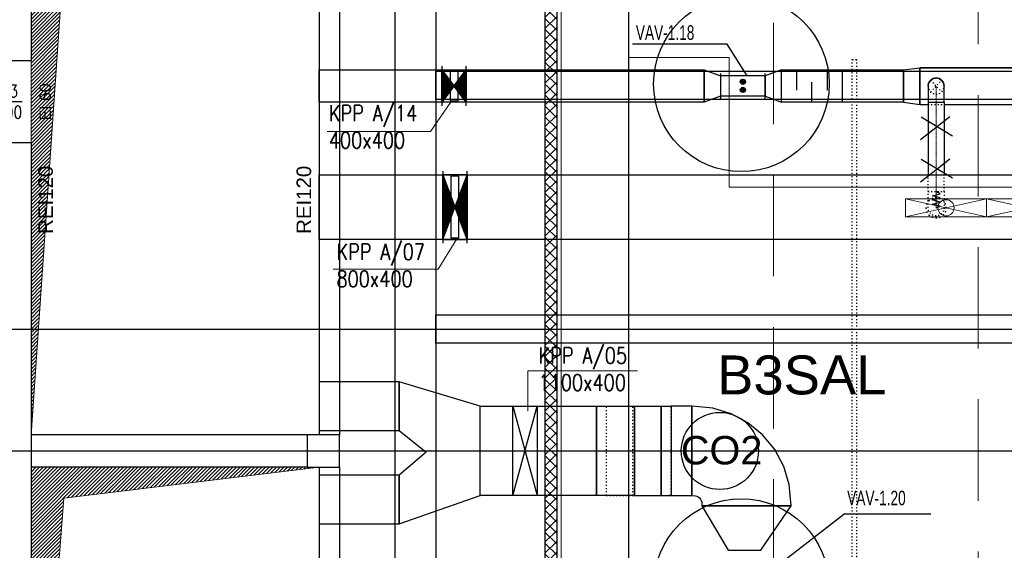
# Model space of a CAD drawing. Header units: centimetres. Extents: x -149939 to 48626, y -46000 to 152985.
# Tile 49 of 256: x -62880 to -50750, y 33775 to 40314. Entities that reach past the tile are written whole.
import ezdxf
from ezdxf.enums import TextEntityAlignment as Align

# ---------------------------------------------------------------- set-up
doc = ezdxf.new("R2010")
doc.units = ezdxf.units.CM
doc.header["$LTSCALE"] = 50
for name, pattern in [('Balustrady$0$DASHED', [0.75, 0.5, -0.25]), ('CADVENT_CENTERLINE', [9.9, 7.4, -1, 0.5, -1]), ('CADVENT_HIDDEN', [0.8, 0.25, -0.55]), ('Kondygnacja  -0_5$0$HIDDEN', [9.525, 6.35, -3.175]), ('Kondygnacja  -0_5$0$HIDDEN2', [4.7625, 3.175, -1.5875]), ('Osie rzutów$0$DASHDOT2', [12.7, 6.35, -3.175, 0, -3.175])]:
    doc.linetypes.add(name, pattern=pattern)
doc.layers.get('0').update_dxf_attribs({"color": 8})
for name, color, linetype in [('01-103-Went PP_poziom-0_5$0$L_Nawiew', 7, 'Continuous'), ('ARCH_WIDOK_KONSTRUKCJA', 8, 'Continuous'), ('bgde-nawiewDETAILS', 1, 'Continuous'), ('bgde-nawiewEXP', 7, 'Continuous'), ('bgde-nawiewHIDDEN', 250, 'Continuous'), ('bgde-wywiewEXP', 5, 'Continuous'), ('bgde-wywiewHIDDEN', 7, 'Continuous'), ('bgde_redukcja', 250, 'Continuous'), ('bgde_tlumik', 7, 'Continuous'), ('bgde_VAV', 7, 'Continuous'), ('IS_zmiany 2024', 1, 'Continuous'), ('Kondygnacja  -0_5$0$ARCH_GK', 8, 'Continuous'), ('Kondygnacja  -0_5$0$ARCH_INFO_ETYK_DRZWI', 8, 'Continuous'), ('Kondygnacja  -0_5$0$ARCH_INFO_ODPORNOŚĆ OGNIOWA', 8, 'Continuous'), ('Kondygnacja  -0_5$0$ARCH_KONSTR_POWYŻEJ RZUTU', 8, 'Kondygnacja  -0_5$0$HIDDEN'), ('Kondygnacja  -0_5$0$ARCH_KONSTR_POWYŻEJ RZUTU_IST', 8, 'Kondygnacja  -0_5$0$HIDDEN2'), ('Kondygnacja  -0_5$0$ARCH_MUROWANE_IST', 8, 'Continuous'), ('Kondygnacja  -0_5$0$ARCH_WIDOK_IST', 8, 'Continuous'), ('Kondygnacja  -0_5$0$ARCH_ŻELBET_IST', 8, 'Continuous'), ('Osie rzutów$0$ARCH_INFO_OSIE_IST', 8, 'Osie rzutów$0$DASHDOT2'), ('Osie rzutów$0$ARCH_INFO_OSIE_OPISY_IST', 8, 'Continuous')]:
    doc.layers.add(name, color=color, linetype=linetype)
for name, color, linetype, lineweight in [('bgde-nawiewCEN', 7, 'Continuous', 13), ('bgde_klapy opis', 250, 'Continuous', 20), ('bgde_klapy p.poż.', 240, 'Continuous', 30), ('bgde_nawiewnik', 11, 'Continuous', 5), ('Kondygnacja  -0_5$0$ARCH_WIDOK', 8, 'Continuous', 13), ('RFCU', 6, 'Continuous', 30)]:
    doc.layers.add(name, color=color, linetype=linetype, lineweight=lineweight)
doc.styles.add('Arial', font='ARIAL.TTF')
doc.styles.add('Kondygnacja  -0_5$0$Arial', font='ARIAL.TTF')
doc.styles.add('Kondygnacja  -0_5$0$Romans', font='Romans.shx', dxfattribs={"width": 0.7})
doc.styles.add('st rom', font='Romans.shx', dxfattribs={"width": 0.8})

# ---------------------------------------------------------------- blocks, each defined once
blk = doc.blocks.new('Osie rzutów')
at = {"layer": 'Osie rzutów$0$ARCH_INFO_OSIE_IST', "ltscale": 10}
for p, q in [((6200, 12510), (6200, 4800)), ((6200, 12510), (6200, 4571.18)), ((6260, 12510), (6260, 4623.26)), ((6860, 12510), (6860, 4623.26)), ((4436.24, 8000), (15156.54, 8000))]:
    blk.add_line(p, q, dxfattribs=at)
blk = doc.blocks.new('Kondygnacja  -0_5$0$T-drzwi_lewe-200')
at = {"layer": 'Kondygnacja  -0_5$0$ARCH_INFO_ETYK_DRZWI'}
blk.add_line((0, 0), (-60, 0), dxfattribs=at)
blk.add_lwpolyline([(-77.5, 17.5), (-143.7, 17.5, 1), (-143.7, -17.5), (-77.5, -17.5, 1)], format="xyb", close=True, dxfattribs=at)
at = {"layer": 'Kondygnacja  -0_5$0$ARCH_INFO_ETYK_DRZWI', "color": 1, "style": 'Kondygnacja  -0_5$0$Arial'}
blk.add_attdef('ADS_DRZWI:ODPORNOŚĆ_OGNIOWA', text='', height=20, rotation=90, dxfattribs=at).set_placement((56.4, 0.1), align=Align.BOTTOM_CENTER)
at = {"layer": 'Kondygnacja  -0_5$0$ARCH_INFO_ETYK_DRZWI', "style": 'Kondygnacja  -0_5$0$Romans', "width": 0.8}
for tag, p in [('ADS_DRZWI:SZEROKOŚĆ', (-23, 7.9)), ('ADS_DRZWI:WYSOKOŚĆ', (-23, -29))]:
    blk.add_attdef(tag, text='', height=22, dxfattribs=at).set_placement(p, align=Align.CENTER)
at = {"layer": 'Kondygnacja  -0_5$0$ARCH_INFO_ETYK_DRZWI', "style": 'Kondygnacja  -0_5$0$Arial'}
blk.add_attdef('ADS_DRZWI:SYMBOL', text='', height=20, dxfattribs=at).set_placement((-110.6, 0), align=Align.MIDDLE)
blk = doc.blocks.new('Kondygnacja  -0_5$0$konstrukcja istniejąca -0.5')
at = {"layer": 'Kondygnacja  -0_5$0$ARCH_KONSTR_POWYŻEJ RZUTU_IST', "ltscale": 10}
blk.add_line((6288.5, 4975), (6288.5, 12225), dxfattribs=at)
for points in [[(6338.5, 8575), (6338.5, 7425)], [(7382, 8132.9), (6338.5, 8132.9), (6338.5, 8167.9), (7382, 8167.9)]]:
    blk.add_lwpolyline(points, dxfattribs=at)
at = {"layer": 'Kondygnacja  -0_5$0$ARCH_KONSTR_POWYŻEJ RZUTU_IST', "ltscale": 10, "elevation": 0}
blk.add_lwpolyline([(7382, 8432.9), (6338.5, 8432.9), (6338.5, 8467.9), (7382, 8467.9)], dxfattribs=at)
blk = doc.blocks.new('06')
at = {"layer": 'bgde_VAV', "color": 3, "linetype": 'Continuous', "lineweight": -2}
for p, q in [((-54870, 68405), (-54870, 68375)), ((-54870, 68375), (-54870, 68125)), ((-54320, 68375), (-54320, 68405)), ((-54320, 68125), (-54320, 68375)), ((-54870, 68125), (-54870, 68095)), ((-54320, 68095), (-54320, 68125))]:
    blk.add_line(p, q, dxfattribs=at)
at = {"layer": 'bgde_VAV', "color": 3, "linetype": 'ByBlock', "lineweight": -2}
for p, q in [((-54320, 68375), (-54870, 68375)), ((-54320, 68125), (-54870, 68125))]:
    blk.add_line(p, q, dxfattribs=at)
at = {"layer": 'bgde_VAV', "color": 3, "linetype": 'Continuous', "lineweight": -3}
for p, q in [((-54595, 68303), (-54627, 68303)), ((-54595, 68303), (-54626, 68313)), ((-54595, 68303), (-54626, 68293)), ((-54595, 68303), (-54621, 68322)), ((-54595, 68303), (-54621, 68284)), ((-54595, 68303), (-54614, 68329)), ((-54595, 68303), (-54614, 68277)), ((-54595, 68303), (-54605, 68334)), ((-54595, 68303), (-54605, 68273)), ((-54595, 68303), (-54595, 68335)), ((-54595, 68303), (-54585, 68334)), ((-54595, 68303), (-54576, 68329)), ((-54595, 68303), (-54569, 68322)), ((-54595, 68303), (-54565, 68313)), ((-54595, 68303), (-54563, 68303)), ((-54595, 68303), (-54565, 68293)), ((-54595, 68303), (-54569, 68284)), ((-54595, 68303), (-54576, 68277)), ((-54595, 68303), (-54585, 68273)), ((-54595, 68303), (-54595, 68271)), ((-54595, 68203), (-54627, 68203)), ((-54595, 68203), (-54626, 68213)), ((-54595, 68203), (-54626, 68193)), ((-54595, 68203), (-54621, 68222)), ((-54595, 68203), (-54621, 68184)), ((-54595, 68203), (-54614, 68229)), ((-54595, 68203), (-54614, 68177)), ((-54595, 68203), (-54605, 68234)), ((-54595, 68203), (-54605, 68173)), ((-54595, 68203), (-54595, 68235)), ((-54595, 68203), (-54585, 68234)), ((-54595, 68203), (-54576, 68229)), ((-54595, 68203), (-54569, 68222)), ((-54595, 68203), (-54565, 68213)), ((-54595, 68203), (-54563, 68203)), ((-54595, 68203), (-54565, 68193)), ((-54595, 68203), (-54569, 68184)), ((-54595, 68203), (-54576, 68177)), ((-54595, 68203), (-54585, 68173)), ((-54595, 68203), (-54595, 68171))]:
    blk.add_line(p, q, dxfattribs=at)
for centre in [(-54595, 68303), (-54595, 68203)]:
    blk.add_ellipse(centre, major_axis=(32, 0), ratio=1, start_param=-1.570796, end_param=4.712389, dxfattribs=at)
blk = doc.blocks.new('*U498')
at = {"linetype": 'Continuous', "lineweight": -3}
for p, q in [((-150, 0, -400), (150, 0, 400)), ((150, 0, -400), (-150, 0, 400)), ((-142.875, 0, -381), (-142.875, 0, 381)), ((-127, 0, -338.667), (-127, 0, 338.667)), ((-111.125, 0, -296.333), (-111.125, 0, 296.333)), ((-95.25, 0, -254), (-95.25, 0, 254)), ((-79.375, 0, -211.667), (-79.375, 0, 211.667)), ((-63.5, 0, -169.333), (-63.5, 0, 169.333)), ((-50, 0, -380), (-50, 0, 380)), ((50, 0, -380), (-50, 0, -380)), ((-47.625, 0, -127), (-47.625, 0, 127)), ((-31.75, 0, -84.667), (-31.75, 0, 84.667)), ((-15.875, 0, -42.333), (-15.875, 0, 42.333)), ((15.875, 0, -42.333), (15.875, 0, 42.333)), ((31.75, 0, -84.667), (31.75, 0, 84.667)), ((47.625, 0, -127), (47.625, 0, 127)), ((50, 0, 380), (50, 0, -380)), ((63.5, 0, -169.333), (63.5, 0, 169.333)), ((79.375, 0, -211.667), (79.375, 0, 211.667)), ((95.25, 0, -254), (95.25, 0, 254)), ((111.125, 0, -296.333), (111.125, 0, 296.333)), ((127, 0, -338.667), (127, 0, 338.667)), ((142.875, 0, -381), (142.875, 0, 381)), ((-50, 0, 380), (50, 0, 380))]:
    blk.add_line(p, q, dxfattribs=at)
at = {"linetype": 'Continuous', "lineweight": -2}
for p, q in [((-150, 0, -400), (-150, 0, 400)), ((-150, 0, -445), (-150, 0, -400)), ((150, 0, 400), (150, 0, -400)), ((150, 0, -400), (150, 0, -445)), ((-150, 0, 400), (-150, 0, 445)), ((150, 0, 445), (150, 0, 400))]:
    blk.add_line(p, q, dxfattribs=at)
at = {"color": 0, "linetype": 'ByBlock', "lineweight": -2}
for p, q in [((150, 0, -400), (-150, 0, -400)), ((-150, 0, 400), (150, 0, 400))]:
    blk.add_line(p, q, dxfattribs=at)
blk = doc.blocks.new('*U500')
at = {"linetype": 'Continuous', "lineweight": -2}
for p, q in [((-150, 200), (-150, 245)), ((150, 245), (150, 200)), ((-150, -200), (-150, 200)), ((150, 200), (150, -200)), ((-150, -245), (-150, -200)), ((150, -200), (150, -245))]:
    blk.add_line(p, q, dxfattribs=at)
at = {"linetype": 'Continuous', "lineweight": -3}
for p, q in [((-150, -200), (150, 200)), ((150, -200), (-150, 200)), ((-143, -191), (-143, 190)), ((-127, -169), (-127, 169)), ((-111, -148), (-111, 148)), ((-95, -127), (-95, 127)), ((-50, 180), (50, 180)), ((-50, -180), (-50, 180)), ((50, 180), (50, -180)), ((95, -127), (95, 127)), ((111, -148), (111, 148)), ((127, -169), (127, 169)), ((143, -191), (143, 190)), ((-79, -106), (-79, 106)), ((-64, -85), (-64, 85)), ((-48, -64), (-48, 63)), ((-32, -42), (-32, 42)), ((-16, -21), (-16, 21)), ((16, -21), (16, 21)), ((32, -42), (32, 42)), ((48, -64), (48, 63)), ((63, -85), (63, 85)), ((79, -106), (79, 106)), ((50, -180), (-50, -180))]:
    blk.add_line(p, q, dxfattribs=at)
at = {"color": 0, "linetype": 'ByBlock', "lineweight": -2}
for p, q in [((150, 200), (-150, 200)), ((-150, -200), (150, -200))]:
    blk.add_line(p, q, dxfattribs=at)
blk = doc.blocks.new('A$C066D7839')
at = {"layer": 'bgde_nawiewnik', "color": 7}
for p, q in [((-50, -11.15), (-50, 11.15)), ((-50, 11.15), (50, 11.15)), ((-50, -11.15), (50, 11.15)), ((50, -11.15), (-50, 11.15)), ((50, 11.15), (50, -11.15)), ((50, -11.15), (-50, -11.15))]:
    blk.add_line(p, q, dxfattribs=at)
blk.add_circle((0, 0), 10, dxfattribs=at)
blk = doc.blocks.new('t18')
at = {"layer": 'bgde_tlumik'}
for p, q in [((-53308, 39696), (-53308, 39446)), ((-52933, 39696), (-52933, 39446)), ((-53121, 39296), (-53121, 39546))]:
    blk.add_line(p, q, dxfattribs=at)
blk.add_lwpolyline([(-53496, 39696), (-52746, 39696), (-52746, 39296), (-53496, 39296)], close=True, dxfattribs=at)

msp = doc.modelspace()

# ---------------------------------------------------------------- hatches: boundary and pattern name
at = {"layer": 'Kondygnacja  -0_5$0$ARCH_GK', "linetype": 'Continuous', "lineweight": -3}
h = msp.add_hatch(dxfattribs=at)
h.set_pattern_fill('ANSI37', color=256, scale=30, style=0)
h.set_pattern_definition([(45, (-121140, -45000), (-67.35192, 67.35192), []), (135, (-121140, -45000), (-67.35192, -67.35192), [])])
h.paths.add_polyline_path([(-56410, 4850), (-56260, 4850), (-56260, 53640), (-56376.667, 53640), (-56410, 53540)], flags=0)
h.paths.add_polyline_path([(-56410, 53740), (-56376.667, 53640), (-56260, 53640), (-56260, 56010), (-56410, 56160)], flags=0)
at = {"layer": 'Kondygnacja  -0_5$0$ARCH_WIDOK'}
h = msp.add_hatch(dxfattribs=at)
h.set_pattern_fill('ANSI31', color=256, scale=10, angle=-180, style=0)
h.set_pattern_definition([(225, (-121140, -26345), (22.45064, -22.45064), [])])
h.paths.add_polyline_path([(-62740, 35200), (-62740, 41455), (-59190, 41455), (-62335.997, 41070.735)])
h = msp.add_hatch(dxfattribs=at)
h.set_pattern_fill('ANSI31', color=256, scale=10, angle=-180, style=0)
h.set_pattern_definition([(225, (-121140, -33000), (22.45064, -22.45064), [])])
h.paths.add_polyline_path([(-62740, 29200), (-62740, 34800), (-59190, 34800), (-62335.997, 34415.735)])

# ---------------------------------------------------------------- linework, layer by layer
at = {"linetype": 'Balustrady$0$DASHED', "lineweight": 20, "ltscale": 50}
msp.add_lwpolyline([(-53592.361, 52511.025), (-51070.214, 52511.025), (-51070.214, 5276.785), (-53592.361, 5276.785)], close=True, dxfattribs=at)
at = {"layer": 'ARCH_WIDOK_KONSTRUKCJA', "linetype": 'CADVENT_HIDDEN', "elevation": 0}
msp.add_lwpolyline([(-52572.2, 30174.984), (-52622.2, 30174.984), (-52622.2, 39824.984), (-52572.2, 39824.984)], close=True, dxfattribs=at)
at = {"layer": 'bgde-nawiewCEN', "linetype": 'CADVENT_CENTERLINE', "ltscale": 0.06}
for p, q in [((-51590.031, 39295.952), (-51590.031, 39495.952)), ((-51590.031, 39295.952), (-51590.031, 38195.509)), ((-51590.031, 38195.509), (-51590.031, 38176.812)), ((-51590.031, 38176.812), (-51590.031, 38125.701)), ((-51590.031, 38125.701), (-51590.031, 38097.909)), ((-51590.031, 38097.909), (-51590.031, 38074.383)), ((-51590.031, 38074.383), (-51590.031, 38054.768)), ((-51590.031, 38054.768), (-51590.031, 38038.709)), ((-51590.031, 38038.709), (-51590.031, 38025.849)), ((-51590.031, 38025.849), (-51590.031, 38015.835)), ((-51590.031, 38015.835), (-51590.031, 38008.309)), ((-51590.031, 38008.309), (-51590.031, 38002.916)), ((-51590.031, 38002.916), (-51590.031, 37999.301)), ((-51590.031, 37999.301), (-51590.031, 37997.109)), ((-51590.031, 37997.109), (-51590.031, 37995.983)), ((-51590.031, 37995.983), (-51590.031, 37995.509))]:
    msp.add_line(p, q, dxfattribs=at)
at = {"layer": 'bgde-nawiewDETAILS', "linetype": 'CADVENT_HIDDEN'}
for p, q in [((-51660.742, 39425.241), (-51519.321, 39566.663)), ((-51660.742, 39566.663), (-51519.321, 39425.241))]:
    msp.add_line(p, q, dxfattribs=at)
at = {"layer": 'bgde-nawiewEXP', "linetype": 'Continuous'}
msp.add_line((-54445.651, 39695.952), (-54445.651, 39295.952), dxfattribs=at)
for points in [[(-54445.651, 39295.952), (-59190.003, 39295.952), (-59190.003, 39695.952), (-54445.651, 39695.952)], [(-53495.651, 39695.952), (-51989.989, 39695.952), (-51989.989, 39295.952), (-53495.651, 39295.952)], [(-51989.989, 39695.952), (-51789.989, 39720.952), (-51789.989, 39270.952), (-51690.031, 39270.952)], [(-51989.989, 39295.952), (-51789.989, 39270.952), (-51789.989, 39720.952), (-42626.9, 39720.952)], [(-51989.989, 39695.952), (-51989.989, 39295.952)], [(-51989.989, 39295.952), (-51989.989, 39695.952)], [(-42626.9, 39720.952), (-51789.989, 39720.952)], [(-51690.018, 39497.559), (-51681.792, 39535.7), (-51661.288, 39565.344)], [(-51680.767, 39536.693), (-51660.742, 39566.663), (-51628.3, 39588.34), (-51627.209, 39588.557)], [(-51660.229, 39566.875), (-51659.597, 39567.79), (-51626.81, 39588.943), (-51591.35, 39595.406)], [(-51625.383, 39588.92), (-51590.031, 39595.952), (-51551.763, 39588.34), (-51550.838, 39587.722)], [(-51589.519, 39595.74), (-51588.424, 39595.939), (-51550.283, 39587.713), (-51520.639, 39567.209)], [(-51549.291, 39586.688), (-51519.321, 39566.663), (-51497.643, 39534.22), (-51497.426, 39533.129)], [(-51519.108, 39566.15), (-51518.193, 39565.517), (-51497.04, 39532.731), (-51490.577, 39497.27)], [(-51690.031, 39495.952), (-51682.419, 39534.22), (-51681.801, 39535.145)], [(-51690.018, 39497.559), (-51689.819, 39496.465)], [(-51497.063, 39531.304), (-51490.031, 39495.952)], [(-51690.031, 39295.952), (-51690.031, 38403.941)], [(-51690.031, 39295.952), (-51490.031, 39295.952), (-51490.031, 38403.941)], [(-51490.031, 39270.952), (-49640.031, 39270.952)], [(-41538.801, 37603.941), (-59190.003, 37603.941), (-59190.003, 38403.941), (-41538.801, 38403.941)]]:
    msp.add_lwpolyline(points, dxfattribs=at)
for points in [[(-54445.651, 39695.952), (-54245.651, 39620.952), (-54245.651, 39370.952), (-54445.651, 39295.952)], [(-53495.651, 39695.952), (-53695.651, 39620.952), (-53695.651, 39370.952), (-53495.651, 39295.952)], [(-51690.031, 39295.952), (-51490.031, 39295.952), (-51490.031, 39495.952), (-51497.643, 39534.22), (-51519.321, 39566.663), (-51551.763, 39588.34), (-51590.031, 39595.952), (-51628.3, 39588.34), (-51660.742, 39566.663), (-51682.419, 39534.22), (-51690.031, 39495.952), (-51690.031, 39334.97)]]:
    msp.add_lwpolyline(points, close=True, dxfattribs=at)
at = {"layer": 'bgde-nawiewHIDDEN', "linetype": 'CADVENT_HIDDEN'}
for points in [[(-51661.288, 39565.344), (-51660.229, 39566.875)], [(-51627.209, 39588.557), (-51625.383, 39588.92)], [(-51591.35, 39595.406), (-51589.519, 39595.74)], [(-51550.838, 39587.722), (-51549.291, 39586.688)], [(-51520.639, 39567.209), (-51519.108, 39566.15)], [(-51690.031, 39495.952), (-51682.419, 39457.684), (-51660.742, 39425.241), (-51628.3, 39403.564), (-51590.031, 39395.952), (-51551.763, 39403.564), (-51519.321, 39425.241), (-51497.643, 39457.684), (-51490.031, 39495.952)], [(-51689.819, 39496.465), (-51683.022, 39459.173), (-51661.869, 39426.387), (-51629.779, 39404.191), (-51591.638, 39395.965), (-51553.253, 39402.961), (-51520.466, 39424.114), (-51498.27, 39456.204), (-51490.044, 39494.345), (-51490.577, 39497.27)], [(-51681.801, 39535.145), (-51680.767, 39536.693)], [(-51497.426, 39533.129), (-51497.063, 39531.304)], [(-51690.031, 39270.952), (-51490.031, 39270.952)], [(-51690.031, 38195.509), (-51490.031, 38195.509), (-51490.031, 38403.941)], [(-51690.031, 38195.509), (-51690.031, 38403.941)]]:
    msp.add_lwpolyline(points, dxfattribs=at)
for points in [[(-51715.031, 37995.509), (-51705.516, 37947.673), (-51678.42, 37907.12), (-51637.867, 37880.024), (-51590.031, 37870.509), (-51542.196, 37880.024), (-51501.643, 37907.12), (-51474.546, 37947.673), (-51465.031, 37995.509), (-51474.546, 38043.344), (-51501.643, 38083.897), (-51542.196, 38110.994), (-51590.031, 38120.509), (-51637.867, 38110.994), (-51678.42, 38083.897), (-51705.516, 38043.344)], [(-51715.031, 37995.509), (-51705.516, 37947.673), (-51678.42, 37907.12), (-51637.867, 37880.024), (-51590.031, 37870.509), (-51542.196, 37880.024), (-51501.643, 37907.12), (-51474.546, 37947.673), (-51465.031, 37995.509), (-51474.546, 38043.344), (-51501.643, 38083.897), (-51542.196, 38110.994), (-51590.031, 38120.509), (-51637.867, 38110.994), (-51678.42, 38083.897), (-51705.516, 38043.344)], [(-51690.031, 37995.509), (-51690.031, 38195.509), (-51490.031, 38195.509), (-51490.031, 37995.509), (-51497.643, 37957.24), (-51519.321, 37924.798), (-51551.763, 37903.121), (-51590.031, 37895.509), (-51628.3, 37903.121), (-51660.742, 37924.798), (-51682.419, 37957.24)]]:
    msp.add_lwpolyline(points, close=True, dxfattribs=at)
at = {"layer": 'bgde-nawiewHIDDEN'}
msp.add_lwpolyline([(-51590.031, 37995.509), (-51540.031, 38016.806), (-51640.031, 38042.168), (-51540.031, 38067.388), (-51640.031, 38092.673), (-51540.031, 38118.208), (-51640.031, 38143.568), (-51540.031, 38169.026), (-51590.031, 38195.509)], dxfattribs=at)
at = {"layer": 'bgde-wywiewEXP', "linetype": 'Continuous'}
for points in [[(-59190.003, 35850.025), (-59190.003, 35250.025), (-58204.99, 35250.025), (-58204.99, 35850.025)], [(-58204.99, 35850.025), (-58204.99, 35250.025), (-57871.657, 34983.359), (-58204.99, 34700.025), (-58204.99, 34100.025), (-57204.99, 34450.025), (-57204.992, 35550.025), (-55775.617, 35550.031), (-55775.613, 34450.031), (-57204.988, 34450.025), (-57204.99, 35550.025)], [(-54853.816, 34450.031), (-54600.428, 34450.031), (-54600.428, 35550.031), (-54853.816, 35550.031)], [(-54600.433, 34450.038), (-54555.924, 34448.116), (-54537.164, 34442.425), (-54519.874, 34433.183), (-54504.719, 34420.746), (-54492.282, 34405.592), (-54483.041, 34388.302), (-54477.35, 34369.541), (-54475.428, 34325.031), (-53375.428, 34325.031), (-53398.486, 34584.141), (-53466.773, 34809.254), (-53577.666, 35016.719), (-53726.902, 35198.564), (-53908.747, 35347.8), (-54116.212, 35458.693), (-54341.325, 35526.98), (-54600.422, 35550.038), (-54600.428, 35000.038)], [(-59190.003, 34700.025), (-59190.003, 34100.025), (-58204.99, 34100.025), (-58204.99, 34700.025)], [(-54150.428, 33775.031), (-53750.427, 33775.031), (-53375.428, 34325.031), (-54475.428, 34325.031)]]:
    msp.add_lwpolyline(points, close=True, dxfattribs=at)
for points in [[(-55775.617, 35550.031), (-55775.617, 35498.716)], [(-55775.617, 35550.031), (-55305.102, 35550.031), (-55305.102, 34450.031), (-55775.613, 34450.031), (-55775.613, 35550.031)], [(-55305.102, 34450.031), (-55305.102, 35550.031), (-54977.919, 35550.031), (-54977.919, 34450.031)], [(-54977.919, 34450.031), (-54977.919, 35550.031), (-54853.816, 35550.031)], [(-55305.102, 34450.031), (-54853.816, 34450.031)], [(-54853.816, 34450.031), (-54885.354, 34450.031)], [(-54475.428, 34325.031), (-54475.428, 34325.031), (-53375.428, 34325.031)]]:
    msp.add_lwpolyline(points, dxfattribs=at)
at = {"layer": 'bgde-wywiewHIDDEN', "linetype": 'CADVENT_HIDDEN'}
for points in [[(-55651.513, 34450.031), (-55651.513, 35550.031), (-54977.919, 35550.031)], [(-55324.329, 34450.031), (-55324.329, 35550.031), (-55305.102, 35550.031)], [(-54853.816, 34450.031), (-54853.814, 34450.031), (-54853.814, 35550.031), (-54853.816, 35550.031)], [(-55775.617, 34450.031), (-55775.617, 35498.716)], [(-55775.617, 34450.031), (-55775.613, 34450.031)], [(-55651.513, 34450.031), (-55305.102, 34450.031)], [(-55324.329, 34450.031), (-54977.919, 34450.031)]]:
    msp.add_lwpolyline(points, dxfattribs=at)
at = {"layer": 'bgde_klapy opis'}
for p, q in [((-57820.604, 38934.805), (-57574.378, 39295.335)), ((-59090.737, 38934.805), (-57820.604, 38934.805)), ((-57722.897, 37237.94), (-57493.004, 37614.284)), ((-59019.098, 37237.94), (-57722.897, 37237.94)), ((-55266.728, 35985.441), (-56619.576, 35985.441)), ((-56619.576, 35985.441), (-56619.576, 35489.888))]:
    msp.add_line(p, q, dxfattribs=at)
at = {"layer": 'bgde_klapy p.poż.'}
for p, q in [((-57677.801, 39695.952, 110), (-57377.801, 39295.952, 110)), ((-57377.801, 39695.952, 110), (-57677.801, 39295.952, 110)), ((-57668.865, 38403.91, 1005.047), (-57368.865, 37603.91, 1005.047)), ((-57668.865, 37603.91, 1005.047), (-57368.865, 38403.91, 1005.047)), ((-56803.425, 35550.031, 1004.85), (-56503.425, 34450.031, 1004.85)), ((-56803.425, 34450.031, 1004.85), (-56503.425, 35550.031, 1004.85))]:
    msp.add_line(p, q, dxfattribs=at)
for points, elevation in [([(-57677.801, 39695.952), (-57377.801, 39695.952), (-57377.801, 39295.952), (-57677.801, 39295.952)], 110), ([(-57668.865, 38403.91), (-57368.865, 38403.91), (-57368.865, 37603.91), (-57668.865, 37603.91)], 1005.047), ([(-56803.425, 35550.031), (-56503.425, 35550.031), (-56503.425, 34450.031), (-56803.425, 34450.031)], 1004.85)]:
    msp.add_lwpolyline(points, close=True, dxfattribs=dict(at, elevation=elevation))
at = {"layer": 'bgde_VAV', "color": 94}
for p, q in [((-54163.898, 40011.785, 21.417), (-55332.106, 40011.785, 21.417)), ((-53918.542, 39620.952), (-54163.898, 40011.785, 21.417)), ((-53750.429, 33428.098), (-52728.85, 34221.21, -2909.976)), ((-51655.669, 34221.21, -2909.976), (-52728.85, 34221.21, -2909.976))]:
    msp.add_line(p, q, dxfattribs=at)
at = {"layer": 'IS_zmiany 2024'}
for p, q in [((-51783.648, 38836.73), (-51420.618, 39119.235)), ((-51773.648, 39116.73), (-51388.253, 38884.414)), ((-51783.648, 38316.882), (-51420.618, 38599.387)), ((-51773.648, 38596.882), (-51388.253, 38364.566))]:
    msp.add_line(p, q, dxfattribs=at)
at = {"layer": 'IS_zmiany 2024', "color": 30}
msp.add_line((-87900, 36500), (-46540, 36500), dxfattribs=at)
at = {"layer": 'IS_zmiany 2024', "color": 94}
for centre in [(-53989.46, 39523.336), (-53989.46, 33328.947, 0)]:
    msp.add_circle(centre, 1081.427, dxfattribs=at)
at = {"layer": 'Kondygnacja  -0_5$0$ARCH_GK', "linetype": 'Continuous', "lineweight": -3}
for p, q in [((-56260, 4850), (-56260, 56010)), ((-56410, 53540), (-56410, 4850))]:
    msp.add_line(p, q, dxfattribs=at)
at = {"layer": 'Kondygnacja  -0_5$0$ARCH_MUROWANE_IST', "ltscale": 4}
for p, q in [((-62740, 45480), (-62740, 39810)), ((-59190, 40800), (-59190, 35200)), ((-58940, 40800), (-58940, 35200)), ((-63050, 39810), (-62740, 39810)), ((-63050, 38800), (-62740, 38800)), ((-62740, 38800), (-62740, 19095)), ((-59190, 34800), (-59190, 29200)), ((-58940, 34800), (-58940, 29200))]:
    msp.add_line(p, q, dxfattribs=at)
at = {"layer": 'Kondygnacja  -0_5$0$ARCH_WIDOK'}
msp.add_line((-56210, 55960), (-56210, 4850), dxfattribs=at)
for points in [[(-62740, 35200), (-62740, 41455), (-59190, 41455), (-62335.997, 41070.735), (-62740, 35200)], [(-62740, 29200), (-62740, 34800), (-59190, 34800), (-62335.997, 34415.735), (-62740, 29200)]]:
    msp.add_lwpolyline(points, dxfattribs=at)
at = {"layer": 'Kondygnacja  -0_5$0$ARCH_WIDOK_IST'}
for p, q in [((-59340, 35200), (-62740, 35200)), ((-59340, 34800), (-62740, 34800))]:
    msp.add_line(p, q, dxfattribs=at)
at = {"layer": 'Kondygnacja  -0_5$0$ARCH_ŻELBET_IST', "ltscale": 4}
msp.add_lwpolyline([(-59340, 34800), (-58940, 34800), (-58940, 35200), (-59340, 35200)], close=True, dxfattribs=at)
msp.add_lwpolyline([(-59340, 34800), (-58940, 34800), (-58940, 35200), (-59340, 35200)], close=True, dxfattribs=at)
msp.add_lwpolyline([(-59340, 34800), (-58940, 34800), (-58940, 35200), (-59340, 35200)], close=True, dxfattribs=at)
at = {"layer": 'RFCU', "color": 94}
msp.add_line((-55380, 74430), (-55380, 30780), dxfattribs=at)
at = {"layer": 'RFCU', "color": 94, "lineweight": 15}
for p, q in [((-55380, 30780), (-55380, 50460)), ((-55380, 30780), (-55380, 43090)), ((-54140, 39850), (-55380, 39850)), ((-54140, 39500), (-54140, 39850)), ((-54140, 39500), (-54140, 38250)), ((-54140, 38250), (-40910, 38250))]:
    msp.add_line(p, q, dxfattribs=at)
at = {"layer": 'RFCU', "color": 94}
msp.add_circle((-54254.172, 34999.418, 1004.85), 475.33, dxfattribs=at)

# ---------------------------------------------------------------- block references
at = {"layer": '01-103-Went PP_poziom-0_5$0$L_Nawiew', "extrusion": (-1.22465e-16, 0, -1)}
msp.add_blockref('*U500', (57527.801, 39495.952, -110), dxfattribs=at)
at = {"layer": '01-103-Went PP_poziom-0_5$0$L_Nawiew', "extrusion": (-1.22465e-16, 1, 2.22045e-16)}
msp.add_blockref('*U498', (57518.865, 1005.047, 38003.91), dxfattribs=at)
at = {"layer": '01-103-Went PP_poziom-0_5$0$L_Nawiew', "xscale": 10, "yscale": 10, "zscale": 10}
for p in [(-51468.405, 37996.041, 1362.041), (-50468.405, 37996.041, 1362.041)]:
    msp.add_blockref('A$C066D7839', p, dxfattribs=at)
at = {"layer": 'bgde_redukcja'}
msp.add_blockref('06', (624.444, -28754.013), dxfattribs=at)
at = {"layer": 'bgde_tlumik'}
msp.add_blockref('t18', (0, 0), dxfattribs=at)
at = {"layer": 'Kondygnacja  -0_5$0$ARCH_INFO_ETYK_DRZWI', "linetype": 'Continuous', "xscale": 7, "yscale": 7, "zscale": 7}
msp.add_blockref('Kondygnacja  -0_5$0$T-drzwi_lewe-200', (-62847.783, 39300.338), dxfattribs=at).add_auto_attribs({'ADS_DRZWI:SYMBOL': 'DS27PF2', 'ADS_DRZWI:SZEROKOŚĆ': '93', 'ADS_DRZWI:ODPORNOŚĆ_OGNIOWA': 'EI 60', 'ADS_DRZWI:WYSOKOŚĆ': '200'})
at = {"layer": 'Kondygnacja  -0_5$0$ARCH_KONSTR_POWYŻEJ RZUTU', "xscale": 10, "yscale": 10, "zscale": 10}
msp.add_blockref('Kondygnacja  -0_5$0$konstrukcja istniejąca -0.5', (-121140, -45000), dxfattribs=at)
at = {"layer": 'Osie rzutów$0$ARCH_INFO_OSIE_OPISY_IST', "color": 30, "xscale": 10, "yscale": 10, "zscale": 10}
msp.add_blockref('Osie rzutów', (-121140, -45000), dxfattribs=at)

# ---------------------------------------------------------------- texts
at = {"layer": 'bgde_klapy opis', "char_height": 200, "attachment_point": 1, "style": 'st rom'}
for s, insert, width in [('KPP A/14\\P400x400', (-59071.234, 39261.791), 1710.86952), ('KPP A/07\\P800x400', (-58977.215, 37553.441), 1620.18991), ('KPP A/05\\P1100x400', (-56488.002, 36275.356), 1710.86952)]:
    msp.add_mtext(s, dxfattribs=dict(at, insert=insert, width=width))
at = {"layer": 'bgde_VAV', "color": 94, "width": 0.7}
for s, p in [('VAV-1.18', (-55289.163, 40065.695, 1941.417)), ('VAV-1.20', (-52685.907, 34329.513, -989.976))]:
    msp.add_text(s, height=180, dxfattribs=at).set_placement(p)
at = {"layer": 'Kondygnacja  -0_5$0$ARCH_INFO_ODPORNOŚĆ OGNIOWA', "char_height": 180, "width": 533.32525, "attachment_point": 5, "rotation": 90, "style": 'Kondygnacja  -0_5$0$Arial'}
for insert in [(-62709.153, 38094.385), (-59527.765, 38094.385)]:
    msp.add_mtext('\\PREI120', dxfattribs=dict(at, insert=insert))
at = {"layer": 'RFCU', "insert": (-54288.409, 36176.273, 1004.85), "char_height": 480, "width": 10742.22846, "attachment_point": 1, "style": 'Arial'}
msp.add_mtext('{\\C94;B3SAL}', dxfattribs=at)
at = {"layer": 'RFCU', "color": 94, "insert": (-54735.085, 35183.547, 1004.85), "char_height": 350, "width": 10742.22846, "attachment_point": 1, "style": 'Arial'}
msp.add_mtext('CO2', dxfattribs=at)

doc.saveas('drawing.dxf')
